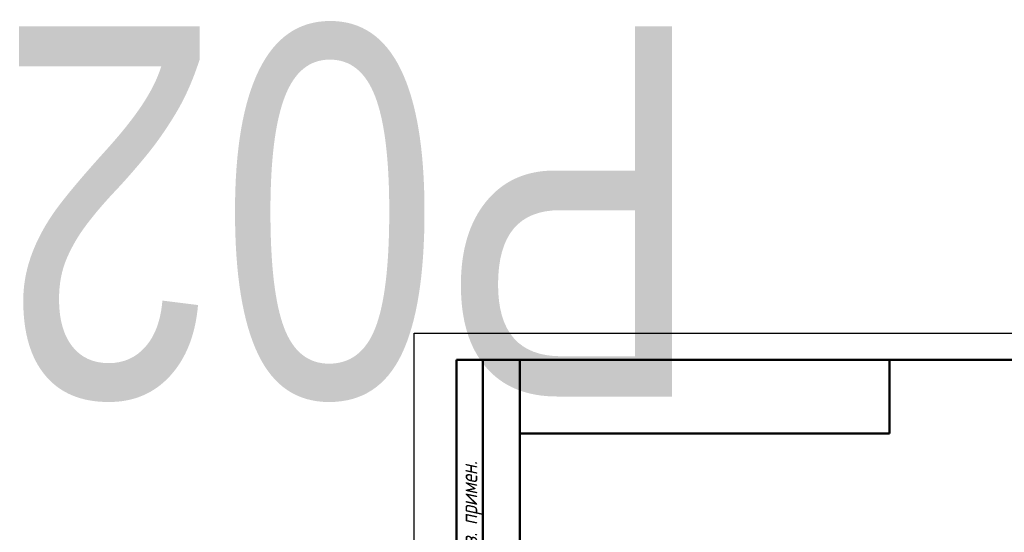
# Model space of a CAD drawing. Header units: millimetres. Extents: x -75 to 691, y -69 to 356.
# Tile 7 of 9: x -75 to 112, y 259 to 356. Entities that reach past the tile are written whole.
import ezdxf
from ezdxf.enums import TextEntityAlignment as Align

# ---------------------------------------------------------------- set-up
doc = ezdxf.new("R2018")
doc.units = ezdxf.units.MM
for name, color, linetype, lineweight in [('Кромка (ГОСТ)', 7, 'Continuous', 50), ('Обозначение (ГОСТ)', 7, 'Continuous', 25), ('Эскизная геометрия (ГОСТ)', 7, 'Continuous', 50)]:
    doc.layers.add(name, color=color, linetype=linetype, lineweight=lineweight)
doc.styles.get("Standard").update_dxf_attribs({"font": 'GOST Common Italic.ttf'})
doc.styles.add('Альтернативный текст (ГОСТ)', font='txt', dxfattribs={"width": 0.8})

# ---------------------------------------------------------------- blocks, each defined once
blk = doc.blocks.new('ГОСТ - Доп. графы 2')
at = {"layer": 'Эскизная геометрия (ГОСТ)'}
for p, q in [((-12, 0), (-12, 120)), ((-12, 120), (0, 120)), ((-7, 0), (-7, 120)), ((-12, 60), (0, 60)), ((0, 0), (-12, 0))]:
    blk.add_line(p, q, dxfattribs=at)
at = {"layer": 'Обозначение (ГОСТ)', "char_height": 3.17, "attachment_point": 5, "rotation": 90, "style": 'Альтернативный текст (ГОСТ)'}
for s, insert, width in [('\\fGOST Common|b0|i1;\\H3.1700;Перв. примен.', (-9.19, 90.05), 60.0143), ('\\fGOST Common|b0|i1;\\H3.1700;Справ. №', (-9.1, 30), 59.9357)]:
    blk.add_mtext(s, dxfattribs=dict(at, insert=insert, width=width))
at = {"layer": 'Обозначение (ГОСТ)', "lineweight": 30, "width": 0.8, "flags": 17}
for tag, p in [('Первичная_применяемость', (-3.65, 90.03)), ('Справочный_номер', (-3.55, 30.02))]:
    blk.add_attdef(tag, text='', height=3.17, rotation=90, dxfattribs=at).set_placement(p, align=Align.MIDDLE_CENTER)
blk = doc.blocks.new('ГОСТ - Доп. графы 3')
at = {"layer": 'Эскизная геометрия (ГОСТ)'}
for p, q in [((0, 0), (70, 0)), ((70, 0), (70, -14)), ((70, -14), (0, -14))]:
    blk.add_line(p, q, dxfattribs=at)
at = {"layer": 'Обозначение (ГОСТ)', "lineweight": 30, "width": 0.8}
blk.add_attdef('ОБОЗНАЧЕНИЕ', text='', height=5, rotation=180, dxfattribs=at).set_placement((34.94, -6.97), align=Align.MIDDLE_CENTER)
blk = doc.blocks.new('Рамки ГОСТ_ граница 297x210')
at = {"layer": 'Кромка (ГОСТ)', "lineweight": 25}
for p, q in [((0, 0), (0, 297)), ((0, 297), (210, 297))]:
    blk.add_line(p, q, dxfattribs=at)
at = {"layer": 'Кромка (ГОСТ)'}
for p, q in [((205, 292), (20, 292)), ((20, 292), (20, 5))]:
    blk.add_line(p, q, dxfattribs=at)

msp = doc.modelspace()

# ---------------------------------------------------------------- block references
ref = msp.add_blockref('ГОСТ - Доп. графы 3', (20, 292))
lines = msp.add_mtext('\\W0.8000;P02 ', dxfattribs={"layer": 'Обозначение (ГОСТ)', "insert": (54.942, 285.032), "char_height": 70.12484, "attachment_point": 1, "rotation": 180})
ref.add_attrib('ОБОЗНАЧЕНИЕ', '', (54.942, 285.032)).embed_mtext(lines)
for name, p in [('Рамки ГОСТ_ граница 297x210', (0, 0)), ('ГОСТ - Доп. графы 2', (20, 172))]:
    msp.add_blockref(name, p)

doc.saveas('drawing.dxf')
